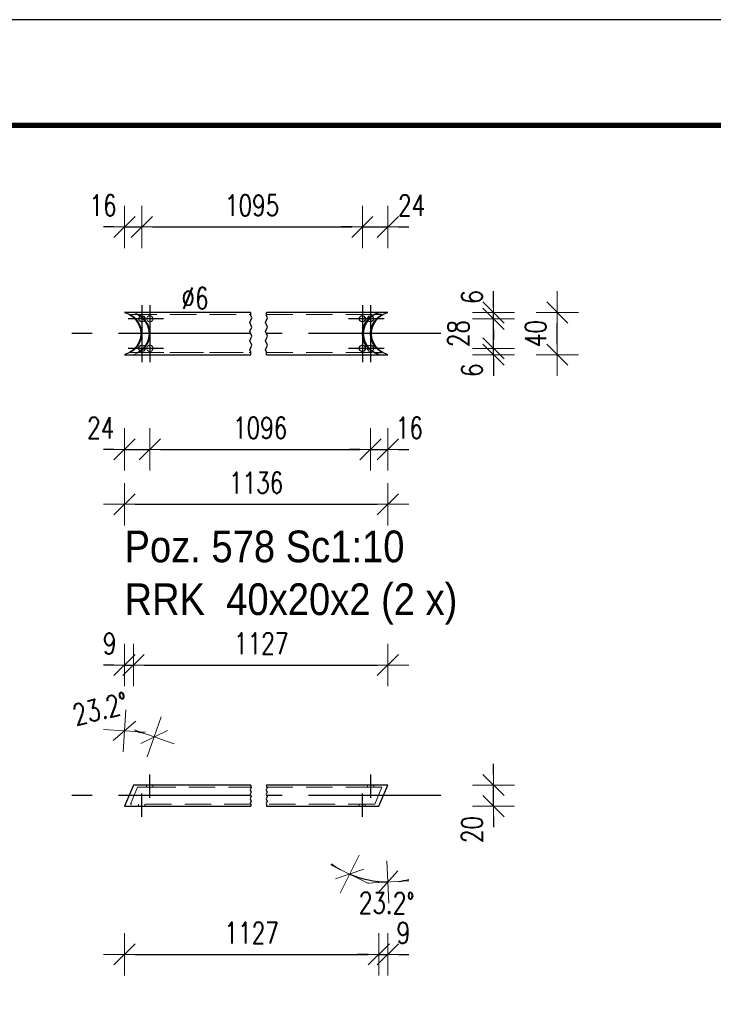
# Model space of a CAD drawing. Header units: millimetres. Extents: x -848 to 5, y 10127 to 10797.
# Tile 23 of 39: x -646 to -580, y 10628 to 10721. Entities that reach past the tile are written whole.
import ezdxf

# ---------------------------------------------------------------- set-up
doc = ezdxf.new("R2010")
doc.units = ezdxf.units.MM
doc.header["$LTSCALE"] = 10
doc.linetypes.add('HIDDEN', pattern=[0.375, 0.25, -0.125])
doc.linetypes.add('MITTE', pattern=[2, 1.25, -0.25, 0.25, -0.25])
doc.layers.get('Defpoints').update_dxf_attribs({"color": 1})
doc.layers.add('_FORMATKA', color=8, linetype='Continuous', plot=False)
for name, color, linetype, lineweight in [('_RAMKA', 7, 'Continuous', 35), ('PS_DIM', 4, 'Continuous', 13), ('PS_Hidden', 2, 'HIDDEN', 9), ('PS_Shape', 161, 'Continuous', 30), ('PS_SOLID', 7, 'Continuous', 30), ('PS_TEXT', 3, 'Continuous', 18)]:
    doc.layers.add(name, color=color, linetype=linetype, lineweight=lineweight)
doc.layers.add('PS_Mid', color=5, linetype='MITTE')
doc.styles.add('gil', font='txt', dxfattribs={"width": 0.9})
doc.styles.add('simplex', font='simplex.shx', dxfattribs={"width": 0.75})
doc.dimstyles.new('1_10_PRZ_DS1-LS10', dxfattribs={"dimtxt": 2, "dimasz": 1, "dimexe": 2, "dimexo": 5, "dimgap": 1, "dimtad": 1, "dimdec": 0, "dimlfac": 10, "dimtxsty": 'simplex', "dimblk": 'dimznak', "dimcen": 2, "dimse1": 1, "dimse2": 1, "dimclrt": 3, "dimadec": 1, "dimazin": 0, "dimtfac": 1, "dimtdec": 0, "dimtix": 1, "dimtmove": 2, "dimatfit": 3, "dimldrblk": 'dim-grot', "dimfxl": 1, "dimarcsym": 0})

# ---------------------------------------------------------------- blocks, each defined once
blk = doc.blocks.new('dimznak')
at = {"color": 0}
for points in [[(0, 2), (0, -2)], [(-2, 0), (2, 0)]]:
    blk.add_lwpolyline(points, dxfattribs=at)
at = {"color": 2}
blk.add_lwpolyline([(1, 1), (-1, -1)], dxfattribs=at)
blk = doc.blocks.new('*D150')
at = {"layer": 'Defpoints', "color": 0, "transparency": 16777216}
for p in [(-633.278, 10690.352), (-635.675, 10689.752), (-633.278, 10680.786)]:
    blk.add_point(p, dxfattribs=at)
at = {"layer": 'PS_DIM', "color": 0, "lineweight": -2, "transparency": 16777216}
for p, q in [((-636.675, 10680.786), (-637.675, 10680.786)), ((-635.675, 10680.786), (-633.278, 10680.786)), ((-632.278, 10680.786), (-631.278, 10680.786))]:
    blk.add_line(p, q, dxfattribs=at)
blk.add_blockref('dimznak', (-635.675, 10680.786), dxfattribs=at)
at = {"layer": 'PS_DIM', "color": 0, "lineweight": -2, "transparency": 16777216, "rotation": 180}
blk.add_blockref('dimznak', (-633.278, 10680.786), dxfattribs=at)
at = {"layer": 'PS_DIM', "color": 3, "transparency": 16777216, "insert": (-637.925, 10682.826), "char_height": 2, "attachment_point": 5, "style": 'simplex'}
blk.add_mtext('24', dxfattribs=at)
blk = doc.blocks.new('dim-grot')
blk.add_hatch(color=256).paths.add_polyline_path([(0, 0), (-2, 0.5), (-2, -0.5)])
blk.add_lwpolyline([(0, 0), (-2, 0.5), (-2, -0.5), (0, 0)])
blk = doc.blocks.new('*D152')
at = {"layer": 'Defpoints', "color": 0, "transparency": 16777216}
for p in [(-612.393, 10690.352), (-610.752, 10689.752), (-610.752, 10680.786)]:
    blk.add_point(p, dxfattribs=at)
at = {"layer": 'PS_DIM', "color": 0, "lineweight": -2, "transparency": 16777216}
for p, q in [((-613.393, 10680.786), (-614.393, 10680.786)), ((-612.393, 10680.786), (-610.752, 10680.786)), ((-609.752, 10680.786), (-608.752, 10680.786))]:
    blk.add_line(p, q, dxfattribs=at)
blk.add_blockref('dimznak', (-612.393, 10680.786), dxfattribs=at)
at = {"layer": 'PS_DIM', "color": 0, "lineweight": -2, "transparency": 16777216, "rotation": 180}
blk.add_blockref('dimznak', (-610.752, 10680.786), dxfattribs=at)
at = {"layer": 'PS_DIM', "color": 3, "transparency": 16777216, "insert": (-608.716, 10682.826), "char_height": 2, "attachment_point": 5, "style": 'simplex'}
blk.add_mtext('16', dxfattribs=at)
blk = doc.blocks.new('*D154')
at = {"layer": 'Defpoints', "color": 0, "transparency": 16777216}
for p in [(-634.035, 10701.849), (-635.675, 10693.752), (-634.035, 10690.352)]:
    blk.add_point(p, dxfattribs=at)
at = {"layer": 'PS_DIM', "color": 0, "lineweight": -2, "transparency": 16777216}
for p, q in [((-636.675, 10701.849), (-637.675, 10701.849)), ((-635.675, 10701.849), (-634.035, 10701.849)), ((-633.035, 10701.849), (-632.035, 10701.849))]:
    blk.add_line(p, q, dxfattribs=at)
blk.add_blockref('dimznak', (-635.675, 10701.849), dxfattribs=at)
at = {"layer": 'PS_DIM', "color": 0, "lineweight": -2, "transparency": 16777216, "rotation": 180}
blk.add_blockref('dimznak', (-634.035, 10701.849), dxfattribs=at)
at = {"layer": 'PS_DIM', "color": 3, "transparency": 16777216, "insert": (-637.711, 10703.889), "char_height": 2, "attachment_point": 5, "style": 'simplex'}
blk.add_mtext('16', dxfattribs=at)
blk = doc.blocks.new('*D156')
at = {"layer": 'Defpoints', "color": 0, "transparency": 16777216}
for p in [(-610.752, 10701.849), (-610.752, 10693.752), (-613.165, 10690.352)]:
    blk.add_point(p, dxfattribs=at)
at = {"layer": 'PS_DIM', "color": 0, "lineweight": -2, "transparency": 16777216}
for p, q in [((-614.165, 10701.849), (-615.165, 10701.849)), ((-613.165, 10701.849), (-610.752, 10701.849)), ((-609.752, 10701.849), (-608.752, 10701.849))]:
    blk.add_line(p, q, dxfattribs=at)
blk.add_blockref('dimznak', (-613.165, 10701.849), dxfattribs=at)
at = {"layer": 'PS_DIM', "color": 0, "lineweight": -2, "transparency": 16777216, "rotation": 180}
blk.add_blockref('dimznak', (-610.752, 10701.849), dxfattribs=at)
at = {"layer": 'PS_DIM', "color": 3, "transparency": 16777216, "insert": (-608.502, 10703.889), "char_height": 2, "attachment_point": 5, "style": 'simplex'}
blk.add_mtext('24', dxfattribs=at)
blk = doc.blocks.new('*D157')
at = {"layer": 'Defpoints', "color": 0, "transparency": 16777216}
for p in [(-613.165, 10690.352), (-600.752, 10690.352), (-610.752, 10689.752)]:
    blk.add_point(p, dxfattribs=at)
at = {"layer": 'PS_DIM', "color": 0, "lineweight": -2, "transparency": 16777216}
for p, q in [((-600.752, 10691.352), (-600.752, 10692.352)), ((-600.752, 10689.752), (-600.752, 10690.352)), ((-600.752, 10688.752), (-600.752, 10687.752))]:
    blk.add_line(p, q, dxfattribs=at)
for p, rotation in [((-600.752, 10690.352), 270), ((-600.752, 10689.752), 90)]:
    blk.add_blockref('dimznak', p, dxfattribs=dict(at, rotation=rotation))
at = {"layer": 'PS_DIM', "color": 3, "transparency": 16777216, "insert": (-602.792, 10688.288), "char_height": 2, "attachment_point": 5, "rotation": 90, "style": 'simplex'}
blk.add_mtext('6', dxfattribs=at)
blk = doc.blocks.new('*D158')
at = {"layer": 'Defpoints', "color": 0, "transparency": 16777216}
for p in [(-613.165, 10693.152), (-600.752, 10693.152), (-613.165, 10690.352)]:
    blk.add_point(p, dxfattribs=at)
at = {"layer": 'PS_DIM', "color": 0, "lineweight": -2, "transparency": 16777216}
for p, q in [((-600.752, 10694.152), (-600.752, 10695.152)), ((-600.752, 10690.352), (-600.752, 10693.152)), ((-600.752, 10689.352), (-600.752, 10688.352))]:
    blk.add_line(p, q, dxfattribs=at)
for p, rotation in [((-600.752, 10693.152), 270), ((-600.752, 10690.352), 90)]:
    blk.add_blockref('dimznak', p, dxfattribs=dict(at, rotation=rotation))
at = {"layer": 'PS_DIM', "color": 3, "transparency": 16777216, "insert": (-604.075, 10691.752), "char_height": 2, "attachment_point": 5, "rotation": 90, "style": 'simplex'}
blk.add_mtext('28', dxfattribs=at)
blk = doc.blocks.new('*D159')
at = {"layer": 'Defpoints', "color": 0, "transparency": 16777216}
for p in [(-610.752, 10693.752), (-600.752, 10693.752), (-613.165, 10693.152)]:
    blk.add_point(p, dxfattribs=at)
at = {"layer": 'PS_DIM', "color": 0, "lineweight": -2, "transparency": 16777216}
for p, q in [((-600.752, 10694.752), (-600.752, 10695.752)), ((-600.752, 10693.152), (-600.752, 10693.752)), ((-600.752, 10692.152), (-600.752, 10691.152))]:
    blk.add_line(p, q, dxfattribs=at)
for p, rotation in [((-600.752, 10693.752), 270), ((-600.752, 10693.152), 90)]:
    blk.add_blockref('dimznak', p, dxfattribs=dict(at, rotation=rotation))
at = {"layer": 'PS_DIM', "color": 3, "transparency": 16777216, "insert": (-602.792, 10695.216), "char_height": 2, "attachment_point": 5, "rotation": 90, "style": 'simplex'}
blk.add_mtext('6', dxfattribs=at)
blk = doc.blocks.new('*D161')
at = {"layer": 'Defpoints', "color": 0, "transparency": 16777216}
for p in [(-610.752, 10649.005), (-611.609, 10647.005), (-610.752, 10646.829), (-613.198, 10640.163)]:
    blk.add_point(p, dxfattribs=at)
at = {"layer": 'PS_DIM', "color": 0, "lineweight": -2, "transparency": 16777216}
for start, end in [(234.30516, 240.55329), (246.80141, 270), (276.24812, 282.49625)]:
    blk.add_arc((-610.752, 10649.005), 9.175, start, end, dxfattribs=at)
for p, rotation in [((-614.366, 10640.573), 333.6773486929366), ((-610.752, 10639.831), 183.1240613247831)]:
    blk.add_blockref('dimznak', p, dxfattribs=dict(at, rotation=rotation))
at = {"layer": 'PS_DIM', "color": 3, "transparency": 16777216, "insert": (-610.861, 10637.834), "char_height": 2, "attachment_point": 5, "rotation": 359.44101, "style": 'simplex'}
blk.add_mtext('23.2%%d', dxfattribs=at)
blk = doc.blocks.new('*D162')
at = {"layer": 'Defpoints', "color": 0, "transparency": 16777216}
for p in [(-633.773, 10653.882), (-635.675, 10649.181), (-634.818, 10649.005), (-635.675, 10647.005)]:
    blk.add_point(p, dxfattribs=at)
at = {"layer": 'PS_DIM', "color": 0, "lineweight": -2, "transparency": 16777216}
blk.add_arc((-635.675, 10647.005), 7.135, 74.83845, 81.96296, dxfattribs=at)
for p, rotation in [((-635.675, 10654.14), 175.9814786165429), ((-632.865, 10653.563), 340.8199314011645)]:
    blk.add_blockref('dimznak', p, dxfattribs=dict(at, rotation=rotation))
at = {"layer": 'PS_DIM', "color": 3, "transparency": 16777216, "insert": (-637.95, 10656.23), "char_height": 2, "attachment_point": 5, "rotation": 13.85291, "style": 'simplex'}
blk.add_mtext('23.2%%d', dxfattribs=at)
blk = doc.blocks.new('*D163')
at = {"layer": 'Defpoints', "color": 0, "transparency": 16777216}
for p in [(-610.752, 10649.005), (-600.752, 10649.005), (-610.752, 10647.005)]:
    blk.add_point(p, dxfattribs=at)
at = {"layer": 'PS_DIM', "color": 0, "lineweight": -2, "transparency": 16777216}
for p, q in [((-600.752, 10650.005), (-600.752, 10651.005)), ((-600.752, 10647.005), (-600.752, 10649.005)), ((-600.752, 10646.005), (-600.752, 10645.005))]:
    blk.add_line(p, q, dxfattribs=at)
for p, rotation in [((-600.752, 10649.005), 270), ((-600.752, 10647.005), 90)]:
    blk.add_blockref('dimznak', p, dxfattribs=dict(at, rotation=rotation))
at = {"layer": 'PS_DIM', "color": 3, "transparency": 16777216, "insert": (-602.792, 10644.791), "char_height": 2, "attachment_point": 5, "rotation": 90, "style": 'simplex'}
blk.add_mtext('20', dxfattribs=at)
blk = doc.blocks.new('*D500')
at = {"layer": 'Defpoints', "color": 0, "transparency": 16777216}
for p in [(-634.818, 10660.369), (-634.818, 10649.005), (-635.675, 10647.005)]:
    blk.add_point(p, dxfattribs=at)
at = {"layer": 'PS_DIM', "color": 0, "lineweight": -2, "transparency": 16777216}
for p, q in [((-636.675, 10660.369), (-637.675, 10660.369)), ((-635.675, 10660.369), (-634.818, 10660.369)), ((-633.818, 10660.369), (-632.818, 10660.369))]:
    blk.add_line(p, q, dxfattribs=at)
blk.add_blockref('dimznak', (-635.675, 10660.369), dxfattribs=at)
at = {"layer": 'PS_DIM', "color": 0, "lineweight": -2, "transparency": 16777216, "rotation": 180}
blk.add_blockref('dimznak', (-634.818, 10660.369), dxfattribs=at)
at = {"layer": 'PS_DIM', "color": 3, "transparency": 16777216, "insert": (-637.085, 10662.409), "char_height": 2, "attachment_point": 5, "style": 'simplex'}
blk.add_mtext('9', dxfattribs=at)
blk = doc.blocks.new('*D503')
at = {"layer": 'Defpoints', "color": 0, "transparency": 16777216}
for p in [(-610.752, 10649.005), (-611.609, 10647.005), (-610.752, 10632.968)]:
    blk.add_point(p, dxfattribs=at)
at = {"layer": 'PS_DIM', "color": 0, "lineweight": -2, "transparency": 16777216}
for p, q in [((-612.609, 10632.968), (-613.609, 10632.968)), ((-611.609, 10632.968), (-610.752, 10632.968)), ((-609.752, 10632.968), (-608.752, 10632.968))]:
    blk.add_line(p, q, dxfattribs=at)
blk.add_blockref('dimznak', (-611.609, 10632.968), dxfattribs=at)
at = {"layer": 'PS_DIM', "color": 0, "lineweight": -2, "transparency": 16777216, "rotation": 180}
blk.add_blockref('dimznak', (-610.752, 10632.968), dxfattribs=at)
at = {"layer": 'PS_DIM', "color": 3, "transparency": 16777216, "insert": (-609.287, 10635.008), "char_height": 2, "attachment_point": 5, "style": 'simplex'}
blk.add_mtext('9', dxfattribs=at)
blk = doc.blocks.new('*U615')
at = {"layer": '_FORMATKA', "lineweight": -3}
blk.add_lwpolyline([(-841, 0), (0, 0), (0, 594), (-841, 594)], close=True, dxfattribs=at)
at = {"layer": '_RAMKA', "lineweight": -3, "const_width": 0.5}
blk.add_lwpolyline([(-811, 10), (-10, 10), (-10, 584), (-811, 584)], close=True, dxfattribs=at)
blk = doc.blocks.new('*X676')
at = {"color": 1}
for p, q in [((-623.728, 10693.455), (-623.728, 10693.752)), ((-622.228, 10693.455), (-622.228, 10693.752)), ((-623.819, 10692.805), (-623.636, 10693.238)), ((-623.636, 10693.238), (-623.728, 10693.455)), ((-622.319, 10692.805), (-622.136, 10693.238)), ((-622.136, 10693.238), (-622.228, 10693.455)), ((-623.636, 10692.371), (-623.819, 10692.805)), ((-623.819, 10691.938), (-623.636, 10692.371)), ((-623.636, 10691.504), (-623.819, 10691.938)), ((-622.136, 10692.371), (-622.319, 10692.805)), ((-622.319, 10691.938), (-622.136, 10692.371)), ((-622.136, 10691.504), (-622.319, 10691.938)), ((-623.819, 10691.071), (-623.636, 10691.504)), ((-623.636, 10690.638), (-623.819, 10691.071)), ((-622.319, 10691.071), (-622.136, 10691.504)), ((-622.136, 10690.638), (-622.319, 10691.071)), ((-623.819, 10690.204), (-623.636, 10690.638)), ((-623.728, 10689.987), (-623.819, 10690.204)), ((-622.319, 10690.204), (-622.136, 10690.638)), ((-622.228, 10689.987), (-622.319, 10690.204)), ((-623.728, 10689.752), (-623.728, 10689.987)), ((-622.228, 10689.752), (-622.228, 10689.987))]:
    blk.add_line(p, q, dxfattribs=at)
at = {"layer": 'PS_Hidden', "color": 2, "linetype": 'HIDDEN'}
for p, q in [((-634.818, 10693.752), (-634.768, 10693.74)), ((-635.12, 10693.551), (-635.122, 10693.552)), ((-635.122, 10693.552), (-623.728, 10693.552)), ((-634.751, 10693.289), (-635.12, 10693.551)), ((-634.768, 10693.74), (-634.349, 10693.551)), ((-634.447, 10692.963), (-634.751, 10693.289)), ((-634.221, 10692.588), (-634.447, 10692.963)), ((-634.437, 10693.552), (-634.435, 10693.551)), ((-634.435, 10693.551), (-634.198, 10693.383)), ((-634.349, 10693.551), (-633.98, 10693.289)), ((-633.98, 10693.289), (-633.676, 10692.963)), ((-633.795, 10692.999), (-633.762, 10692.963)), ((-633.762, 10692.963), (-633.535, 10692.588)), ((-633.676, 10692.963), (-633.449, 10692.588)), ((-633.578, 10693.152), (-633.507, 10693.345)), ((-633.507, 10692.959), (-633.578, 10693.152)), ((-633.507, 10693.345), (-633.33, 10693.448)), ((-633.33, 10692.857), (-633.507, 10692.959)), ((-633.33, 10693.448), (-633.128, 10693.412)), ((-633.128, 10692.892), (-633.33, 10692.857)), ((-633.128, 10693.412), (-632.996, 10693.255)), ((-632.996, 10693.049), (-633.128, 10692.892)), ((-632.996, 10693.255), (-632.996, 10693.049)), ((-622.228, 10693.552), (-611.991, 10693.552)), ((-612.675, 10693.255), (-612.543, 10693.412)), ((-612.675, 10693.049), (-612.675, 10693.255)), ((-612.632, 10692.999), (-612.675, 10693.049)), ((-612.543, 10693.412), (-612.341, 10693.448)), ((-612.341, 10693.448), (-612.229, 10693.383)), ((-634.081, 10692.179), (-634.221, 10692.588)), ((-634.034, 10691.752), (-634.081, 10692.179)), ((-633.535, 10692.588), (-633.395, 10692.179)), ((-633.449, 10692.588), (-633.31, 10692.179)), ((-633.395, 10692.179), (-633.348, 10691.752)), ((-633.31, 10692.179), (-633.263, 10691.752)), ((-634.221, 10690.916), (-634.081, 10691.325)), ((-634.081, 10691.325), (-634.034, 10691.752)), ((-633.395, 10691.325), (-633.535, 10690.916)), ((-633.31, 10691.325), (-633.449, 10690.916)), ((-633.348, 10691.752), (-633.395, 10691.325)), ((-633.263, 10691.752), (-633.31, 10691.325)), ((-634.751, 10690.216), (-635.12, 10689.953)), ((-634.447, 10690.541), (-634.751, 10690.216)), ((-634.447, 10690.541), (-634.221, 10690.916)), ((-634.198, 10690.121), (-634.435, 10689.953)), ((-633.98, 10690.216), (-634.349, 10689.953)), ((-633.676, 10690.541), (-633.98, 10690.216)), ((-633.762, 10690.541), (-633.795, 10690.505)), ((-633.535, 10690.916), (-633.762, 10690.541)), ((-633.449, 10690.916), (-633.676, 10690.541)), ((-633.578, 10690.352), (-633.507, 10690.545)), ((-633.507, 10690.159), (-633.578, 10690.352)), ((-633.507, 10690.545), (-633.33, 10690.648)), ((-633.33, 10690.057), (-633.507, 10690.159)), ((-633.33, 10690.648), (-633.128, 10690.612)), ((-633.128, 10690.092), (-633.33, 10690.057)), ((-633.128, 10690.612), (-632.996, 10690.455)), ((-632.996, 10690.249), (-633.128, 10690.092)), ((-632.996, 10690.455), (-632.996, 10690.249)), ((-612.675, 10690.455), (-612.632, 10690.506)), ((-612.675, 10690.249), (-612.675, 10690.455)), ((-612.543, 10690.092), (-612.675, 10690.249)), ((-612.341, 10690.057), (-612.543, 10690.092)), ((-612.229, 10690.121), (-612.341, 10690.057)), ((-635.12, 10689.953), (-635.122, 10689.952)), ((-635.122, 10689.952), (-623.728, 10689.952)), ((-634.768, 10689.764), (-634.818, 10689.752)), ((-634.349, 10689.953), (-634.768, 10689.764)), ((-634.435, 10689.953), (-634.437, 10689.952)), ((-634.437, 10689.952), (-623.728, 10689.952)), ((-622.228, 10689.952), (-611.991, 10689.952)), ((-622.228, 10689.952), (-611.991, 10689.952))]:
    blk.add_line(p, q, dxfattribs=at)
at = {"layer": 'PS_Mid', "color": 5, "linetype": 'MITTE'}
for p, q in [((-634.035, 10694.452), (-634.035, 10691.852)), ((-633.278, 10694.452), (-633.278, 10691.852)), ((-613.165, 10694.452), (-613.165, 10691.852)), ((-612.393, 10694.452), (-612.393, 10691.852)), ((-632.735, 10693.152), (-635.335, 10693.152)), ((-631.978, 10693.152), (-634.578, 10693.152)), ((-611.865, 10693.152), (-614.465, 10693.152)), ((-611.093, 10693.152), (-613.693, 10693.152)), ((-623.728, 10691.752), (-640.675, 10691.752)), ((-634.035, 10691.652), (-634.035, 10689.052)), ((-633.278, 10691.652), (-633.278, 10689.052)), ((-605.752, 10691.752), (-622.228, 10691.752)), ((-613.165, 10691.652), (-613.165, 10689.052)), ((-612.393, 10691.652), (-612.393, 10689.052)), ((-632.735, 10690.352), (-635.335, 10690.352)), ((-631.978, 10690.352), (-634.578, 10690.352)), ((-611.865, 10690.352), (-614.465, 10690.352)), ((-611.093, 10690.352), (-613.693, 10690.352))]:
    blk.add_line(p, q, dxfattribs=at)
at = {"layer": 'PS_SOLID', "color": 7, "linetype": 'Continuous'}
for p, q in [((-634.087, 10693.752), (-635.675, 10693.752)), ((-635.675, 10693.752), (-635.625, 10693.74)), ((-623.728, 10693.752), (-634.087, 10693.752)), ((-613.217, 10693.752), (-622.228, 10693.752)), ((-611.609, 10693.752), (-613.217, 10693.752)), ((-611.659, 10693.74), (-611.609, 10693.752)), ((-610.752, 10693.752), (-611.609, 10693.752)), ((-610.802, 10693.74), (-610.752, 10693.752)), ((-635.625, 10693.74), (-635.206, 10693.551)), ((-635.206, 10693.551), (-634.837, 10693.289)), ((-634.837, 10693.289), (-634.533, 10692.963)), ((-634.533, 10692.963), (-634.307, 10692.588)), ((-634.335, 10693.152), (-634.265, 10693.345)), ((-634.265, 10692.959), (-634.335, 10693.152)), ((-634.265, 10693.345), (-634.087, 10693.448)), ((-634.087, 10692.857), (-634.265, 10692.959)), ((-634.198, 10693.383), (-634.066, 10693.289)), ((-634.087, 10693.448), (-633.885, 10693.412)), ((-633.885, 10692.892), (-634.087, 10692.857)), ((-634.066, 10693.289), (-633.795, 10692.999)), ((-633.885, 10693.412), (-633.753, 10693.255)), ((-633.753, 10693.049), (-633.885, 10692.892)), ((-633.753, 10693.255), (-633.753, 10693.049)), ((-613.465, 10693.152), (-613.394, 10693.345)), ((-613.394, 10692.959), (-613.465, 10693.152)), ((-613.394, 10693.345), (-613.217, 10693.448)), ((-613.217, 10692.857), (-613.394, 10692.959)), ((-613.217, 10693.448), (-613.015, 10693.412)), ((-613.015, 10692.892), (-613.217, 10692.857)), ((-613.015, 10693.412), (-612.883, 10693.255)), ((-612.883, 10693.049), (-613.015, 10692.892)), ((-612.978, 10692.588), (-612.751, 10692.963)), ((-612.665, 10692.963), (-612.892, 10692.588)), ((-612.883, 10693.255), (-612.883, 10693.049)), ((-612.751, 10692.963), (-612.447, 10693.289)), ((-612.585, 10693.049), (-612.665, 10692.963)), ((-612.543, 10692.892), (-612.632, 10692.999)), ((-612.361, 10693.289), (-612.585, 10693.049)), ((-612.341, 10692.857), (-612.543, 10692.892)), ((-612.447, 10693.289), (-612.078, 10693.551)), ((-611.992, 10693.551), (-612.361, 10693.289)), ((-612.163, 10692.959), (-612.341, 10692.857)), ((-612.229, 10693.383), (-612.163, 10693.345)), ((-612.206, 10692.588), (-611.98, 10692.963)), ((-612.163, 10693.345), (-612.093, 10693.152)), ((-612.093, 10693.152), (-612.163, 10692.959)), ((-612.121, 10692.588), (-611.894, 10692.963)), ((-612.078, 10693.551), (-611.659, 10693.74)), ((-611.991, 10693.552), (-611.992, 10693.551)), ((-611.305, 10693.552), (-611.991, 10693.552)), ((-611.98, 10692.963), (-611.676, 10693.289)), ((-611.894, 10692.963), (-611.813, 10693.049)), ((-611.813, 10693.049), (-611.59, 10693.289)), ((-611.676, 10693.289), (-611.307, 10693.551)), ((-611.59, 10693.289), (-611.221, 10693.551)), ((-611.307, 10693.551), (-611.305, 10693.552)), ((-611.221, 10693.551), (-610.802, 10693.74)), ((-634.307, 10692.588), (-634.167, 10692.179)), ((-634.167, 10692.179), (-634.12, 10691.752)), ((-613.165, 10691.752), (-613.117, 10692.179)), ((-613.117, 10692.179), (-612.978, 10692.588)), ((-613.032, 10692.179), (-613.079, 10691.752)), ((-612.892, 10692.588), (-613.032, 10692.179)), ((-612.393, 10691.752), (-612.346, 10692.179)), ((-612.346, 10692.179), (-612.206, 10692.588)), ((-612.307, 10691.752), (-612.26, 10692.179)), ((-612.26, 10692.179), (-612.121, 10692.588)), ((-634.167, 10691.325), (-634.307, 10690.916)), ((-634.12, 10691.752), (-634.167, 10691.325)), ((-613.117, 10691.325), (-613.165, 10691.752)), ((-612.978, 10690.916), (-613.117, 10691.325)), ((-613.079, 10691.752), (-613.032, 10691.325)), ((-613.032, 10691.325), (-612.892, 10690.916)), ((-612.346, 10691.325), (-612.393, 10691.752)), ((-612.341, 10691.311), (-612.346, 10691.325)), ((-612.206, 10690.916), (-612.341, 10691.311)), ((-612.26, 10691.325), (-612.307, 10691.752)), ((-612.121, 10690.916), (-612.26, 10691.325)), ((-634.837, 10690.216), (-635.206, 10689.953)), ((-634.533, 10690.541), (-634.837, 10690.216)), ((-634.307, 10690.916), (-634.533, 10690.541)), ((-634.335, 10690.352), (-634.265, 10690.545)), ((-634.265, 10690.159), (-634.335, 10690.352)), ((-634.265, 10690.545), (-634.087, 10690.648)), ((-634.087, 10690.057), (-634.265, 10690.159)), ((-634.066, 10690.216), (-634.198, 10690.121)), ((-634.087, 10690.648), (-633.885, 10690.612)), ((-633.885, 10690.092), (-634.087, 10690.057)), ((-633.795, 10690.505), (-634.066, 10690.216)), ((-633.885, 10690.612), (-633.753, 10690.455)), ((-633.753, 10690.249), (-633.885, 10690.092)), ((-633.753, 10690.455), (-633.753, 10690.249)), ((-613.465, 10690.352), (-613.394, 10690.545)), ((-613.394, 10690.159), (-613.465, 10690.352)), ((-613.394, 10690.545), (-613.217, 10690.648)), ((-613.217, 10690.057), (-613.394, 10690.159)), ((-613.217, 10690.648), (-613.015, 10690.612)), ((-613.015, 10690.092), (-613.217, 10690.057)), ((-613.015, 10690.612), (-612.883, 10690.455)), ((-612.883, 10690.249), (-613.015, 10690.092)), ((-612.751, 10690.541), (-612.978, 10690.916)), ((-612.892, 10690.916), (-612.665, 10690.541)), ((-612.883, 10690.455), (-612.883, 10690.249)), ((-612.447, 10690.216), (-612.751, 10690.541)), ((-612.665, 10690.541), (-612.393, 10690.249)), ((-612.632, 10690.506), (-612.543, 10690.612)), ((-612.543, 10690.612), (-612.341, 10690.648)), ((-612.078, 10689.953), (-612.447, 10690.216)), ((-612.393, 10690.249), (-612.361, 10690.216)), ((-612.361, 10690.216), (-611.992, 10689.953)), ((-612.341, 10690.648), (-612.163, 10690.545)), ((-612.163, 10690.159), (-612.229, 10690.121)), ((-611.98, 10690.541), (-612.206, 10690.916)), ((-612.163, 10690.545), (-612.093, 10690.352)), ((-612.093, 10690.352), (-612.163, 10690.159)), ((-611.894, 10690.541), (-612.121, 10690.916)), ((-611.676, 10690.216), (-611.98, 10690.541)), ((-611.622, 10690.249), (-611.894, 10690.541)), ((-611.307, 10689.953), (-611.676, 10690.216)), ((-611.59, 10690.216), (-611.622, 10690.249)), ((-611.221, 10689.953), (-611.59, 10690.216)), ((-635.625, 10689.764), (-635.675, 10689.752)), ((-635.675, 10689.752), (-623.728, 10689.752)), ((-635.206, 10689.953), (-635.625, 10689.764)), ((-622.228, 10689.752), (-611.609, 10689.752)), ((-611.659, 10689.764), (-612.078, 10689.953)), ((-611.992, 10689.953), (-611.991, 10689.952)), ((-611.991, 10689.952), (-611.305, 10689.952)), ((-611.609, 10689.752), (-611.659, 10689.764)), ((-611.609, 10689.752), (-610.752, 10689.752)), ((-611.305, 10689.952), (-611.307, 10689.953)), ((-610.802, 10689.764), (-611.221, 10689.953)), ((-610.752, 10689.752), (-610.802, 10689.764))]:
    blk.add_line(p, q, dxfattribs=at)
blk = doc.blocks.new('*X677')
at = {"color": 3, "style": 'gil', "width": 0.9}
for s, p in [('Poz. 578 Sc1:10', (-635.675, 10670.1)), ('RRK  40x20x2 (2 x)', (-635.675, 10665.1))]:
    blk.add_text(s, height=3, dxfattribs=at).set_placement(p)
blk = doc.blocks.new('*X678')
at = {"color": 1}
for p, q in [((-623.728, 10649.005), (-623.728, 10648.888)), ((-622.228, 10649.005), (-622.228, 10648.888)), ((-623.682, 10648.779), (-623.773, 10648.563)), ((-623.773, 10648.563), (-623.682, 10648.346)), ((-623.682, 10648.346), (-623.773, 10648.129)), ((-623.773, 10648.129), (-623.682, 10647.913)), ((-623.728, 10648.888), (-623.682, 10648.779)), ((-622.182, 10648.779), (-622.273, 10648.563)), ((-622.273, 10648.563), (-622.182, 10648.346)), ((-622.182, 10648.346), (-622.273, 10648.129)), ((-622.273, 10648.129), (-622.182, 10647.913)), ((-622.228, 10648.888), (-622.182, 10648.779)), ((-623.682, 10647.913), (-623.773, 10647.696)), ((-623.773, 10647.696), (-623.682, 10647.479)), ((-623.682, 10647.479), (-623.773, 10647.262)), ((-623.773, 10647.262), (-623.728, 10647.154)), ((-623.728, 10647.154), (-623.728, 10647.005)), ((-622.182, 10647.913), (-622.273, 10647.696)), ((-622.273, 10647.696), (-622.182, 10647.479)), ((-622.182, 10647.479), (-622.273, 10647.262)), ((-622.273, 10647.262), (-622.228, 10647.154)), ((-622.228, 10647.154), (-622.228, 10647.005))]:
    blk.add_line(p, q, dxfattribs=at)
at = {"layer": 'PS_Hidden', "color": 2, "linetype": 'HIDDEN'}
for p, q in [((-633.578, 10649.005), (-633.578, 10648.805)), ((-633.348, 10648.805), (-633.263, 10649.005)), ((-632.996, 10648.805), (-632.996, 10649.005)), ((-612.675, 10649.005), (-612.675, 10648.805)), ((-612.307, 10649.005), (-612.393, 10648.805)), ((-612.093, 10648.805), (-612.093, 10649.005)), ((-635.122, 10647.205), (-634.437, 10648.805)), ((-634.437, 10648.805), (-633.33, 10648.805)), ((-633.33, 10648.805), (-623.728, 10648.805)), ((-622.228, 10648.805), (-612.341, 10648.805)), ((-612.341, 10648.805), (-611.305, 10648.805)), ((-611.305, 10648.805), (-611.991, 10647.205)), ((-623.728, 10647.205), (-635.122, 10647.205)), ((-634.335, 10647.205), (-634.335, 10647.005)), ((-634.12, 10647.005), (-634.034, 10647.205)), ((-633.753, 10647.005), (-633.753, 10647.205)), ((-611.991, 10647.205), (-622.228, 10647.205)), ((-613.465, 10647.205), (-613.465, 10647.005)), ((-613.079, 10647.205), (-613.165, 10647.005)), ((-612.883, 10647.005), (-612.883, 10647.205))]:
    blk.add_line(p, q, dxfattribs=at)
at = {"layer": 'PS_Mid', "color": 5, "linetype": 'MITTE'}
for p, q in [((-633.278, 10647.805), (-633.278, 10650.005)), ((-633.278, 10647.805), (-633.278, 10650.005)), ((-612.393, 10650.005), (-612.393, 10647.805)), ((-612.393, 10650.005), (-612.393, 10647.805)), ((-634.035, 10646.005), (-634.035, 10648.205)), ((-634.035, 10646.005), (-634.035, 10648.205)), ((-613.165, 10646.005), (-613.165, 10648.205)), ((-613.165, 10646.005), (-613.165, 10648.205)), ((-623.728, 10648.005), (-640.675, 10648.005)), ((-605.752, 10648.005), (-622.228, 10648.005))]:
    blk.add_line(p, q, dxfattribs=at)
at = {"layer": 'PS_SOLID', "color": 7, "linetype": 'Continuous'}
for p, q in [((-634.818, 10649.005), (-635.675, 10647.005)), ((-623.728, 10649.005), (-634.818, 10649.005)), ((-610.752, 10649.005), (-622.228, 10649.005)), ((-611.609, 10647.005), (-610.752, 10649.005)), ((-635.675, 10647.005), (-634.087, 10647.005)), ((-634.087, 10647.005), (-623.728, 10647.005)), ((-622.228, 10647.005), (-613.217, 10647.005)), ((-613.217, 10647.005), (-611.609, 10647.005))]:
    blk.add_line(p, q, dxfattribs=at)

msp = doc.modelspace()

# ---------------------------------------------------------------- block references
at = {"layer": 'PS_DIM'}
msp.add_blockref('*U615', (-1.433, 10127.47), dxfattribs=at)
at = {"layer": 'PS_Shape', "color": 31}
for name in ['*X676', '*X678']:
    msp.add_blockref(name, (0, 0), dxfattribs=at)
at = {"layer": 'PS_TEXT'}
msp.add_blockref('*X677', (0, 0), dxfattribs=at)

# ---------------------------------------------------------------- texts
at = {"layer": 'PS_DIM', "insert": (-630.287, 10694.1), "char_height": 2, "attachment_point": 7, "style": 'simplex'}
msp.add_mtext('\\A1;%%c6', dxfattribs=at)

# ---------------------------------------------------------------- dimensions: what is measured, and where the dimension line sits
at = {"layer": 'PS_DIM'}
for base, p1, p2, text, picture, middle in [((-634.035, 10701.849), (-635.675, 10693.752), (-634.035, 10690.352), '16', '*D154', (-637.711, 10703.889)), ((-610.752, 10701.849), (-613.165, 10690.352), (-610.752, 10693.752), '24', '*D156', (-608.502, 10703.889)), ((-633.278, 10680.786), (-635.675, 10689.752), (-633.278, 10690.352), '24', '*D150', (-637.925, 10682.826)), ((-610.752, 10680.786), (-612.393, 10690.352), (-610.752, 10689.752), '16', '*D152', (-608.716, 10682.826))]:
    dim = msp.add_linear_dim(base=base, p1=p1, p2=p2, text=text, dimstyle='1_10_PRZ_DS1-LS10', dxfattribs=at)
    dim.commit()
    dim.dimension.update_dxf_attribs({"geometry": picture, "text_midpoint": middle, "dimtype": 128})
for base, p1, p2, location, text in [((-613.165, 10701.849), (-634.035, 10690.352), (-613.165, 10690.352), (-623.6, 10703.889), '1095'), ((-612.393, 10680.786), (-633.278, 10690.352), (-612.393, 10690.352), (-622.835, 10682.826), '1096'), ((-610.752, 10675.585), (-635.675, 10689.752), (-610.752, 10689.752), (-623.214, 10677.625), '1136'), ((-610.752, 10660.369), (-634.818, 10649.005), (-610.752, 10649.005), (-622.731, 10662.409), '1127'), ((-611.609, 10632.968), (-635.675, 10647.005), (-611.609, 10647.005), (-623.642, 10635.008), '1127')]:
    msp.add_linear_dim(base=base, p1=p1, p2=p2, location=location, text=text, dimstyle='1_10_PRZ_DS1-LS10', dxfattribs=at).render()
for base, p1, p2, text, picture, middle in [((-600.752, 10693.752), (-613.165, 10693.152), (-610.752, 10693.752), '6', '*D159', (-602.792, 10695.216)), ((-600.752, 10693.152), (-613.165, 10690.352), (-613.165, 10693.152), '28', '*D158', (-604.075, 10691.752)), ((-600.752, 10690.352), (-610.752, 10689.752), (-613.165, 10690.352), '6', '*D157', (-602.792, 10688.288)), ((-600.752, 10649.005), (-610.752, 10647.005), (-610.752, 10649.005), '20', '*D163', (-602.792, 10644.791))]:
    dim = msp.add_linear_dim(base=base, p1=p1, p2=p2, angle=90, text=text, dimstyle='1_10_PRZ_DS1-LS10', dxfattribs=at)
    dim.commit()
    dim.dimension.update_dxf_attribs({"geometry": picture, "text_midpoint": middle, "dimtype": 128})
msp.add_linear_dim(base=(-594.712, 10693.752), p1=(-610.752, 10689.752), p2=(-610.752, 10693.752), angle=90, location=(-596.752, 10691.752), text='40', dimstyle='1_10_PRZ_DS1-LS10', dxfattribs=at).render()
for base, p1, p2, picture, middle in [((-634.818, 10660.369), (-635.675, 10647.005), (-634.818, 10649.005), '*D500', (-637.085, 10662.409)), ((-610.752, 10632.968), (-611.609, 10647.005), (-610.752, 10649.005), '*D503', (-609.287, 10635.008))]:
    dim = msp.add_linear_dim(base=base, p1=p1, p2=p2, dimstyle='1_10_PRZ_DS1-LS10', dxfattribs=at)
    dim.commit()
    dim.dimension.update_dxf_attribs({"geometry": picture, "text_midpoint": middle, "dimtype": 128})
for base, center, p1, p2, picture, middle in [((-633.773, 10653.882), (-635.675, 10647.005), (-634.818, 10649.005), (-635.675, 10649.181), '*D162', (-637.95, 10656.23)), ((-613.198, 10640.163), (-610.752, 10649.005), (-611.609, 10647.005), (-610.752, 10646.829), '*D161', (-610.861, 10637.834))]:
    dim = msp.add_angular_dim_3p(base=base, center=center, p1=p1, p2=p2, text='23.2%%d', dimstyle='1_10_PRZ_DS1-LS10', dxfattribs=at)
    dim.commit()
    dim.dimension.update_dxf_attribs({"geometry": picture, "text_midpoint": middle, "dimtype": 133})

doc.saveas('drawing.dxf')
